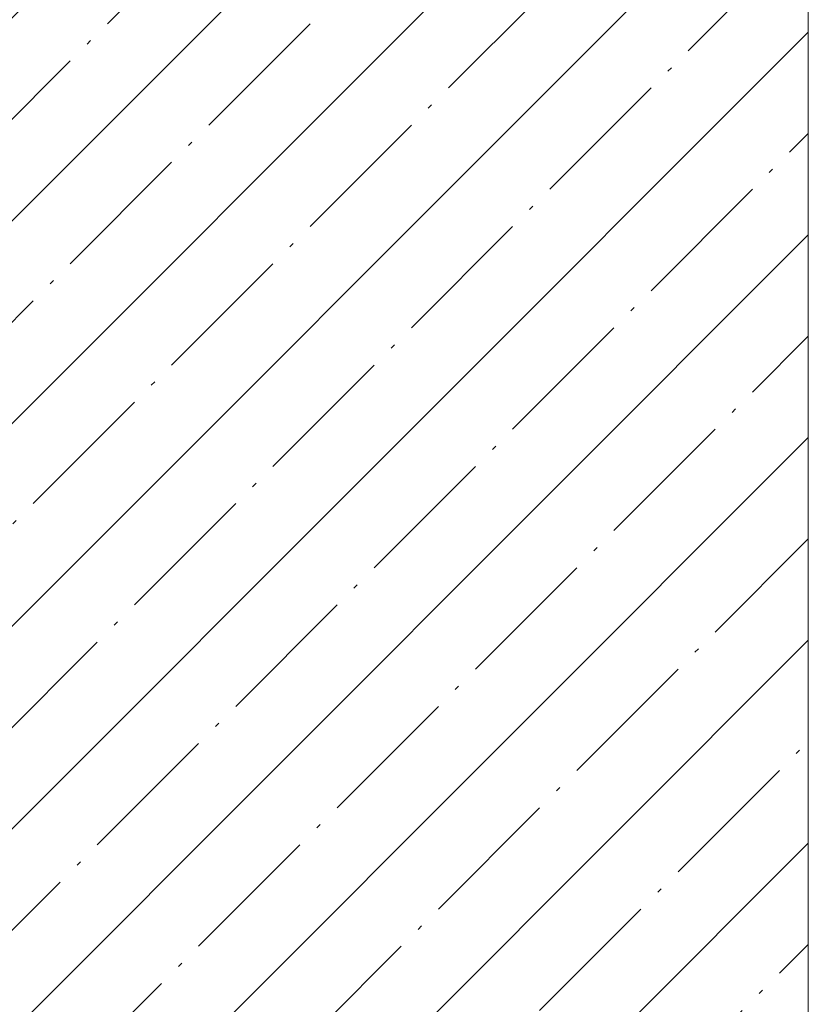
# Model space of a CAD drawing. Header units: millimetres. Extents: x -32229 to 291619, y -13689 to 125138.
# Tile 242 of 256: x 60049 to 61684, y 54840 to 56880. Entities that reach past the tile are written whole.
import ezdxf

# ---------------------------------------------------------------- set-up
doc = ezdxf.new("R2010")
doc.units = ezdxf.units.MM
doc.layers.add('A-FLOR-____-MCUT', color=7, linetype='Continuous', lineweight=40)
doc.layers.add('A-FLOR-____-PATT', color=7, linetype='Continuous', lineweight=40)
pattern_1 = [(45, (0, 0), (-210.0107, 210.0107), [297, -49.5, 9.9, -49.5]), (45, (0, 209.88), (-210.0107, 210.0107), [])]

# ---------------------------------------------------------------- blocks, each defined once
blk = doc.blocks.new('Наметкина 10_РД_АР_П_отсоединено_rvt-1--02 ЭМ')
at = {"layer": 'A-FLOR-____-PATT', "lineweight": 5, "true_color": 0xaaaaaa}
h = blk.add_hatch(dxfattribs=at)
h.set_pattern_fill('FP_29', color=253, style=0, pattern_type=2)
h.set_pattern_definition(pattern_1)
h.paths.add_polyline_path([(61684.3, 52950), (61684.3, 60450), (59990.8, 60450), (59990.8, 52950)])
h = blk.add_hatch(dxfattribs=at)
h.set_pattern_fill('FP_29', color=253, style=0, pattern_type=2)
h.set_pattern_definition(pattern_1)
h.paths.add_polyline_path([(61684.3, 52950), (61684.3, 60450), (59990.8, 60450), (59990.8, 52950)])
at = {"layer": 'A-FLOR-____-MCUT', "color": 253, "lineweight": 15, "true_color": 0xaaaaaa}
blk.add_line((61684.3, 52950), (61684.3, 60450), dxfattribs=at)

msp = doc.modelspace()

# ---------------------------------------------------------------- block references
at = {"lineweight": 5}
msp.add_blockref('Наметкина 10_РД_АР_П_отсоединено_rvt-1--02 ЭМ', (0, 0), dxfattribs=at)

doc.saveas('drawing.dxf')
